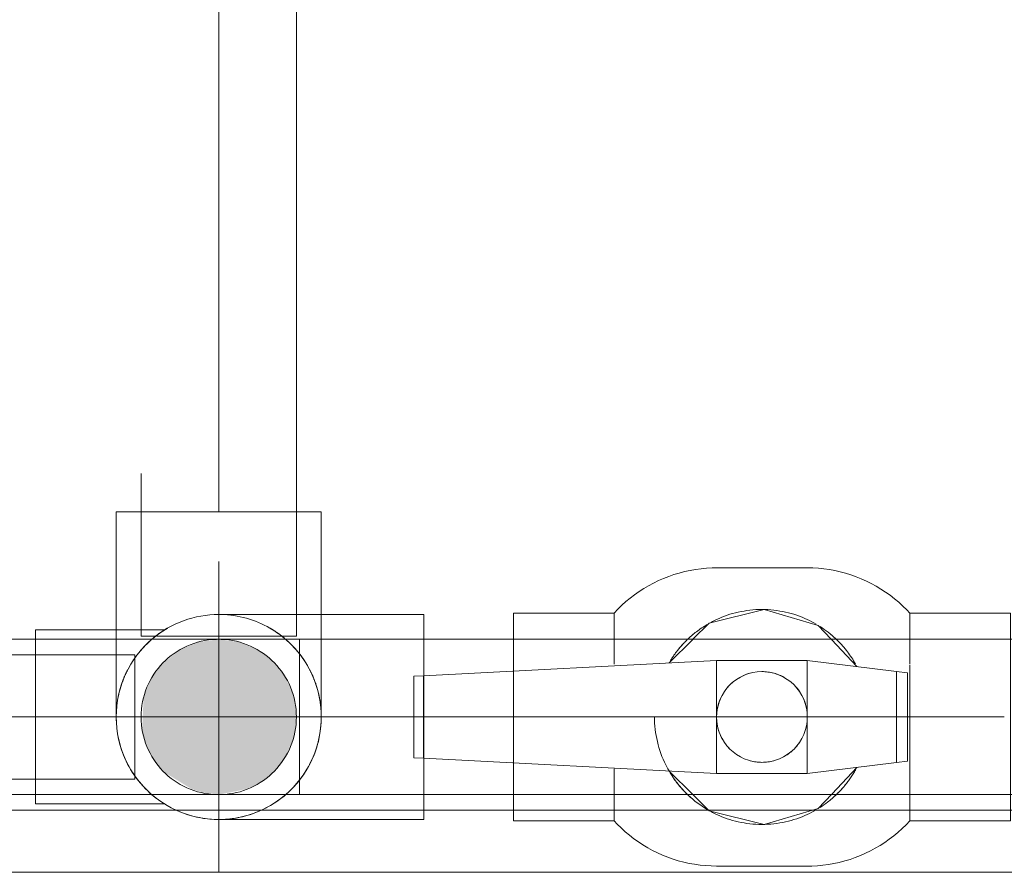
# Model space of a CAD drawing. Header units: millimetres. Extents: x -121 to 87583, y 4737 to 43333.
# Tile 48 of 61: x 49331 to 49490, y 35776 to 35913. Entities that reach past the tile are written whole.
import ezdxf

# ---------------------------------------------------------------- set-up
doc = ezdxf.new("R2010")
doc.units = ezdxf.units.MM
for name, pattern in [('ADSK_Осевая', [700, 500, -100, 0, -100]), ('ADSK_Скрыто', [300, 150, -150]), ('ADSK_Штриховая_ш3 п1_5', [225, 150, -75])]:
    doc.linetypes.add(name, pattern=pattern)
for name, color, linetype, lineweight in [('A-DETL-____-HDLN', 90, 'ADSK_Скрыто', 9), ('A-DETL-____-MBND', 5, 'ADSK_Штриховая_ш3 п1_5', 20), ('I-FURN-____-MCUT', 30, 'Continuous', 9), ('I-FURN-____-OTLN', 30, 'Continuous', 20), ('P-PIPE-____-CNTR', 3, 'ADSK_Осевая', 20), ('P-PIPE-____-OTLN', 3, 'Continuous', 20)]:
    doc.layers.add(name, color=color, linetype=linetype, lineweight=lineweight)

# ---------------------------------------------------------------- blocks, each defined once
blk = doc.blocks.new('Прямая форма - 83 new-608937-В_Этаж 01_Водопровод')
at = {"layer": 'I-FURN-____-MCUT', "color": 133}
for p, q in [((0, 0), (-3200, 0)), ((-3200, -10), (-10, -10))]:
    blk.add_line(p, q, dxfattribs=at)
blk = doc.blocks.new('Прямая форма - FU - 053-608938-В_Этаж 01_Водопровод')
blk.add_blockref('Прямая форма - 83 new-608937-В_Этаж 01_Водопровод', (0, 0))
blk = doc.blocks.new('83 new_ifc_RVT-1-В_Этаж 01_Водопровод')
at = {"layer": 'I-FURN-____-OTLN', "color": 9, "lineweight": 20, "rotation": 180}
blk.add_blockref('Прямая форма - FU - 053-608938-В_Этаж 01_Водопровод', (26710.28, 35775.83), dxfattribs=at)
blk = doc.blocks.new('VTp_744_0 Кран шаровой ППР - VTp_744_0-1604097-В_Этаж 01_Водопровод')
at = {"layer": 'A-DETL-____-HDLN', "color": 140}
for p, q in [((-40, 12.55), (-40, 7.43)), ((-23.8, 8.49), (-23.8, 12.55)), ((-11.13, 12.47), (-14.95, 8.7)), ((15.28, 8.12), (11.19, 12.46)), ((23.8, 12.55), (23.8, 8.49)), ((40, -12.52), (40, 12.55)), ((-7.3, 9.1), (-54.47, 6.63)), ((7.3, 9.1), (-7.3, 9.1)), ((-7.3, -9.1), (-7.3, 9.1)), ((7.3, 9.1), (7.3, -9.1)), ((21.66, 7.34), (7.3, 9.1)), ((23.8, 8.35), (23.8, 0)), ((-54.47, 6.63), (-56, 6.55)), ((-56, 6.55), (-56, -6.55)), ((-54.47, -6.63), (-54.47, 6.63)), ((21.66, -7.34), (21.66, 7.34)), ((23.4, 7.12), (21.66, 7.34)), ((23.4, -7.12), (23.4, 7.12)), ((23.8, 0), (23.8, -12.48)), ((-56, -6.55), (-54.47, -6.63)), ((-54.47, -6.63), (-7.3, -9.1)), ((-40, -7.43), (-40, -12.55)), ((7.3, -9.1), (21.66, -7.34)), ((21.66, -7.34), (23.4, -7.12)), ((-23.8, -12.55), (-23.8, -8.35)), ((-14.95, -8.7), (-11.13, -12.47)), ((-7.3, -9.1), (7.3, -9.1)), ((11.28, -12.37), (15.28, -8.12))]:
    blk.add_line(p, q, dxfattribs=at)
for radius, start, end in [(17.3, 133.0689, 140.2976), (17.3, 133.0689, 140.2976), (17.3, 39.2464, 46.9311), (17.3, 39.2464, 46.9311), (7.3, 360, 180), (7.3, 105, 180), (7.3, 60, 90), (7.3, 0, 45), (7.3, 180, 360), (7.3, 180, 225), (7.3, 345, 360), (7.3, 300, 330), (7.3, 255, 285), (17.3, 219.7024, 226.9311), (17.3, 219.7024, 226.9311), (17.3, 313.0689, 320.7536), (17.3, 313.0689, 320.7536)]:
    blk.add_arc((0, 0), radius, start, end, dxfattribs=at)
for points, knots in [([(-14.73, 9.06), (-14.32, 9.74), (-13.53, 10.85), (-12.62, 11.85), (-12.23, 12.24)], [-0.5215449, -0.5215449, -0.5215449, -0.5215449, -0.4, -0.3149297, -0.3149297, -0.3149297, -0.3149297]), ([(-12.01, -12.45), (-13.41, -11.1), (-16.19, -7.34), (-17.3, -2.68), (-17.3, 0)], [-0.7, -0.7, -0.7, -0.7, -0.4, 0, 0, 0, 0]), ([(15.08, -8.47), (14.57, -9.37), (13.68, -10.69), (12.62, -11.85), (12.23, -12.24)], [-0.5557633, -0.5557633, -0.5557633, -0.5557633, -0.4, -0.3149297, -0.3149297, -0.3149297, -0.3149297])]:
    blk.add_open_spline(points, degree=3, knots=knots, dxfattribs=at)
for points in [[(-12.03, 12.43), (-11.99, 12.47), (-11.95, 12.51), (-11.91, 12.55)], [(11.91, 12.55), (11.94, 12.52), (11.98, 12.48), (12.02, 12.44)], [(12.23, 12.24), (13.32, 11.15), (14.28, 9.89), (15.05, 8.53)], [(-12.23, -12.24), (-13.18, -11.29), (-14.02, -10.22), (-14.74, -9.06)]]:
    blk.add_open_spline(points, degree=3, dxfattribs=at)
at = {"layer": 'P-PIPE-____-OTLN', "color": 150}
for p, q in [((7.3, 24), (-7.3, 24)), ((-23.8, 16.7), (-40, 16.7)), ((-40, 16.7), (-40, 12.59)), ((-23.8, 12.59), (-23.8, 16.7)), ((40, 16.7), (23.8, 16.7)), ((23.8, 16.7), (23.8, 12.59)), ((40, 12.59), (40, 16.7)), ((-40, -12.59), (-40, -16.7)), ((-23.8, -16.7), (-23.8, -12.59)), ((23.8, -12.51), (23.8, -16.7)), ((40, -16.7), (40, -12.55)), ((-40, -16.7), (-23.8, -16.7)), ((23.8, -16.7), (40, -16.7)), ((-7.3, -24), (7.3, -24))]:
    blk.add_line(p, q, dxfattribs=at)
at = {"layer": 'P-PIPE-____-OTLN', "color": 150, "flags": 128}
for points in [[(-23.8, 16.7), (-23.19, 17.35), (-22.55, 17.97), (-21.89, 18.57), (-21.2, 19.14), (-20.49, 19.68), (-19.76, 20.19), (-19.01, 20.68), (-18.24, 21.13), (-17.46, 21.55), (-16.66, 21.94), (-15.84, 22.3), (-15.01, 22.62), (-14.17, 22.92), (-13.31, 23.17), (-12.45, 23.4), (-11.58, 23.59), (-10.7, 23.74), (-9.81, 23.86), (-8.93, 23.94), (-8.03, 23.99), (-7.3, 24)], [(7.3, 24), (8.19, 23.98), (9.08, 23.93), (9.97, 23.84), (10.85, 23.71), (11.73, 23.56), (12.6, 23.36), (13.46, 23.13), (14.31, 22.87), (15.16, 22.57), (15.98, 22.24), (16.8, 21.88), (17.6, 21.48), (18.38, 21.05), (19.15, 20.59), (19.89, 20.1), (20.62, 19.59), (21.32, 19.04), (22, 18.46), (22.66, 17.86), (23.3, 17.24), (23.8, 16.7)], [(11.16, 12.5), (9.05, 14.74), (0.33, 17.3), (-8.48, 15.08), (-11.1, 12.5)], [(-11.1, -12.5), (-8.48, -15.08), (0.33, -17.3), (9.05, -14.74), (11.25, -12.41)], [(-7.3, -24), (-8.19, -23.98), (-9.08, -23.93), (-9.97, -23.84), (-10.85, -23.71), (-11.73, -23.56), (-12.6, -23.36), (-13.46, -23.13), (-14.31, -22.87), (-15.16, -22.57), (-15.98, -22.24), (-16.8, -21.88), (-17.6, -21.48), (-18.38, -21.05), (-19.15, -20.59), (-19.89, -20.1), (-20.62, -19.59), (-21.32, -19.04), (-22, -18.46), (-22.66, -17.86), (-23.3, -17.24), (-23.8, -16.7)], [(23.8, -16.7), (23.19, -17.35), (22.55, -17.97), (21.89, -18.57), (21.2, -19.14), (20.49, -19.68), (19.76, -20.19), (19.01, -20.68), (18.24, -21.13), (17.46, -21.55), (16.66, -21.94), (15.84, -22.3), (15.01, -22.62), (14.17, -22.92), (13.31, -23.17), (12.45, -23.4), (11.58, -23.59), (10.7, -23.74), (9.81, -23.86), (8.93, -23.94), (8.03, -23.99), (7.3, -24)]]:
    blk.add_lwpolyline(points, dxfattribs=at)
at = {"layer": 'P-PIPE-____-OTLN', "color": 150}
for start, end in [(129.5142, 132.6283), (129.5142, 132.6283), (47.3717, 49.9517), (47.3717, 49.9517), (227.3717, 230.4858), (227.3717, 230.4858), (310.0483, 312.6283), (310.0483, 312.6283)]:
    blk.add_arc((0, 0), 17.3, start, end, dxfattribs=at)
for points, knots in [([(-7.3, 15.68), (-6.19, 16.22), (-4.46, 16.8), (-1.94, 17.22), (-0.01, 17.34), (1.92, 17.22), (4.45, 16.8), (6.18, 16.22), (7.3, 15.68)], [0, 0, 0, 0, 0.25, 0.375, 0.5, 0.625, 0.75, 1, 1, 1, 1]), ([(-11.87, 12.58), (-11.45, 12.98), (-10.47, 13.82), (-9.42, 14.53), (-8.82, 14.88)], [-0.2895462, -0.2895462, -0.2895462, -0.2895462, -0.2, -0.0907875, -0.0907875, -0.0907875, -0.0907875]), ([(11.97, -12.49), (11.52, -12.92), (10.67, -13.65), (9.77, -14.28), (9.36, -14.55)], [-0.2964504, -0.2964504, -0.2964504, -0.2964504, -0.2, -0.1242347, -0.1242347, -0.1242347, -0.1242347]), ([(7.3, -15.68), (6.18, -16.22), (4.45, -16.8), (1.92, -17.22), (-0.01, -17.34), (-1.94, -17.22), (-4.46, -16.8), (-6.19, -16.22), (-7.3, -15.68)], [0, 0, 0, 0, 0.25, 0.375, 0.5, 0.625, 0.75, 1, 1, 1, 1])]:
    blk.add_open_spline(points, degree=3, knots=knots, dxfattribs=at)
for points in [[(-8.2, 15.23), (-7.91, 15.39), (-7.6, 15.54), (-7.3, 15.68)], [(7.3, 15.68), (7.78, 15.46), (8.25, 15.22), (8.71, 14.95)], [(9.37, 14.55), (10.25, 13.97), (11.09, 13.32), (11.87, 12.58)], [(-8.82, -14.88), (-9.91, -14.24), (-10.93, -13.47), (-11.87, -12.58)], [(-7.3, -15.68), (-7.6, -15.54), (-7.91, -15.39), (-8.2, -15.23)], [(8.71, -14.95), (8.25, -15.22), (7.78, -15.46), (7.3, -15.68)]]:
    blk.add_open_spline(points, degree=3, dxfattribs=at)
blk = doc.blocks.new('ADSK_Полипропилен_Отвод - Универсальный-V48-В_Этаж 01_Водопровод')
at = {"layer": 'A-DETL-____-HDLN', "color": 140}
for p, q in [((29337.29, 35788.38), (29337.29, 35813.28)), ((29370.29, 35800.83), (29370.29, 35813.39)), ((29370.29, 35788.27), (29370.29, 35800.83))]:
    blk.add_line(p, q, dxfattribs=at)
for start, end in [(130.4091, 138.5199), (141.2798, 148.9897), (158.8799, 180), (202.1784, 229.5909)]:
    blk.add_arc((29337.29, 35800.83), 16.5, start, end, dxfattribs=at)
at = {"layer": 'P-PIPE-____-OTLN', "color": 150}
for p, q in [((29370.29, 35817.33), (29337.29, 35817.33)), ((29337.29, 35813.33), (29337.29, 35817.33)), ((29370.29, 35813.43), (29370.29, 35817.33)), ((29337.29, 35784.33), (29337.29, 35788.33)), ((29370.29, 35784.33), (29370.29, 35788.24)), ((29337.29, 35784.33), (29370.29, 35784.33))]:
    blk.add_line(p, q, dxfattribs=at)
for start, end in [(90, 130.2363), (229.7637, 270)]:
    blk.add_arc((29337.29, 35800.83), 16.5, start, end, dxfattribs=at)
blk = doc.blocks.new('ADSK_Полипропилен_Отвод - Универсальный-V63-В_Этаж 01_Водопровод')
at = {"layer": 'A-DETL-____-HDLN', "color": 140}
for p, q in [((29353.79, 35800.83), (29353.79, 35817.28)), ((29320.79, 35814.78), (29320.79, 35800.83)), ((29324.79, 35800.83), (29349.79, 35800.83))]:
    blk.add_line(p, q, dxfattribs=at)
at = {"layer": 'A-DETL-____-HDLN', "color": 140, "flags": 128}
for points in [[(29322.82, 35792.9), (29322.52, 35793.48), (29322.23, 35794.08), (29321.98, 35794.69), (29321.74, 35795.3), (29321.53, 35795.93), (29321.35, 35796.56), (29321.19, 35797.2), (29321.06, 35797.85), (29320.95, 35798.5), (29320.87, 35799.16), (29320.82, 35799.82), (29320.79, 35800.47)], [(29353.79, 35800.83), (29353.78, 35800.17), (29353.74, 35799.51), (29353.67, 35798.86), (29353.58, 35798.2), (29353.46, 35797.55), (29353.32, 35796.91), (29353.15, 35796.27), (29352.95, 35795.64), (29352.73, 35795.02), (29352.49, 35794.41), (29352.22, 35793.8), (29351.92, 35793.21)], [(29325.12, 35789.69), (29324.69, 35790.18), (29324.27, 35790.69), (29323.88, 35791.22), (29323.5, 35791.77)], [(29351.27, 35792.07), (29350.91, 35791.51), (29350.52, 35790.98), (29350.12, 35790.46), (29349.69, 35789.95)], [(29328.12, 35787.11), (29327.58, 35787.49), (29327.05, 35787.89), (29326.54, 35788.31), (29326.05, 35788.75)], [(29348.3, 35788.54), (29347.8, 35788.11), (29347.28, 35787.7), (29346.75, 35787.31), (29346.2, 35786.95)], [(29345.07, 35786.28), (29344.48, 35785.98), (29343.88, 35785.7), (29343.27, 35785.45), (29342.65, 35785.23), (29342.02, 35785.02), (29341.38, 35784.85), (29340.74, 35784.7), (29340.09, 35784.57), (29339.44, 35784.47), (29338.78, 35784.4), (29338.13, 35784.35), (29337.47, 35784.33)]]:
    blk.add_lwpolyline(points, dxfattribs=at)
at = {"layer": 'A-DETL-____-HDLN', "color": 140}
for radius, start, end in [(16.5, 60, 88.6764), (16.5, 50.0475, 60), (16.5, 130.4091, 229.5909), (12.5, 91.7471, 180), (12.5, 0, 88.2529), (16.5, 45, 49.4799), (16.5, 310.5201, 45), (12.5, 180, 268.2529), (12.5, 271.7471, 0), (16.5, 271.3236, 309.9525)]:
    blk.add_arc((29337.29, 35800.83), radius, start, end, dxfattribs=at)
for points in [[(29347.94, 35813.43), (29347.7, 35813.63), (29347.21, 35814.03), (29346.41, 35814.59), (29345.84, 35814.94), (29345.55, 35815.11)], [(29348.64, 35812.8), (29348.46, 35812.98), (29348.26, 35813.15), (29348.07, 35813.32)]]:
    blk.add_open_spline(points, degree=3, dxfattribs=at)
for points, knots in [([(29326.63, 35813.43), (29326.39, 35813.22), (29325.93, 35812.81), (29325.28, 35812.15), (29324.48, 35811.26), (29323.8, 35810.36), (29323.36, 35809.68), (29323.24, 35809.48)], [0.3928571, 0.3928571, 0.3928571, 0.3928571, 0.4285714, 0.4642857, 0.5, 0.5714286, 0.6007777, 0.6007777, 0.6007777, 0.6007777]), ([(29351.34, 35809.48), (29351.22, 35809.68), (29350.93, 35810.12), (29350.45, 35810.79), (29349.9, 35811.48), (29349.3, 35812.15), (29348.87, 35812.59), (29348.64, 35812.8)], [0.3992223, 0.3992223, 0.3992223, 0.3992223, 0.4285714, 0.4642857, 0.5, 0.5357143, 0.5714286, 0.5714286, 0.5714286, 0.5714286]), ([(29322.61, 35808.38), (29322.4, 35807.96), (29322, 35807.1), (29321.69, 35806.22), (29321.55, 35805.78)], [0.6542456, 0.6542456, 0.6542456, 0.6542456, 0.7142857, 0.7758694, 0.7758694, 0.7758694, 0.7758694]), ([(29353.03, 35805.78), (29352.89, 35806.22), (29352.57, 35807.1), (29352.18, 35807.96), (29351.96, 35808.38)], [0.2241306, 0.2241306, 0.2241306, 0.2241306, 0.2857143, 0.3457544, 0.3457544, 0.3457544, 0.3457544]), ([(29321.24, 35804.66), (29321.19, 35804.44), (29320.91, 35803.17), (29320.79, 35801.88), (29320.79, 35800.83)], [0.8271005, 0.8271005, 0.8271005, 0.8271005, 0.8571429, 1, 1, 1, 1]), ([(29353.79, 35800.83), (29353.79, 35801.88), (29353.67, 35803.17), (29353.39, 35804.44), (29353.34, 35804.66)], [0, 0, 0, 0, 0.1428571, 0.1728995, 0.1728995, 0.1728995, 0.1728995])]:
    blk.add_open_spline(points, degree=3, knots=knots, dxfattribs=at)
at = {"layer": 'A-DETL-____-MBND', "color": 150}
for p, q in [((29320.79, 35833.83), (29320.79, 35814.83)), ((29337.29, 35833.83), (29320.79, 35833.83)), ((29353.79, 35833.83), (29337.29, 35833.83)), ((29353.79, 35817.33), (29353.79, 35833.83))]:
    blk.add_line(p, q, dxfattribs=at)
at = {"layer": 'A-DETL-____-MBND', "color": 150, "flags": 128}
blk.add_lwpolyline([(29337.47, 35784.33), (29336.81, 35784.34), (29336.15, 35784.37), (29335.49, 35784.43), (29334.84, 35784.51), (29334.19, 35784.63), (29333.54, 35784.76), (29332.9, 35784.93), (29332.27, 35785.11), (29331.64, 35785.33), (29331.03, 35785.56), (29330.42, 35785.83), (29329.83, 35786.11), (29329.25, 35786.42)], dxfattribs=at)
at = {"layer": 'A-DETL-____-MBND', "color": 150}
blk.add_open_spline([(29329.02, 35815.11), (29328.73, 35814.94), (29328.17, 35814.59), (29327.37, 35814.03), (29326.87, 35813.63), (29326.63, 35813.43)], degree=3, dxfattribs=at)

msp = doc.modelspace()

# ---------------------------------------------------------------- hatches: boundary and pattern name
at = {"layer": 'P-PIPE-____-OTLN'}
msp.add_hatch(color=256, dxfattribs=at).paths.add_polyline_path([(49363.42, 35788.33), (49367.76, 35789.21), (49369.67, 35790.01), (49372.25, 35791.99), (49374.24, 35794.58), (49375.49, 35797.6), (49375.92, 35800.83), (49375.49, 35804.07), (49374.24, 35807.08), (49372.25, 35809.67), (49369.67, 35811.66), (49366.65, 35812.9), (49363.42, 35813.33), (49360.18, 35812.9), (49357.17, 35811.66), (49354.3, 35809.31), (49352.59, 35807.08), (49351.34, 35804.07), (49351.12, 35799.27), (49351.34, 35797.6), (49352.59, 35794.58), (49354.58, 35791.99), (49359.08, 35789.21), (49360.94, 35788.66)])

# ---------------------------------------------------------------- linework, layer by layer
at = {"layer": 'A-DETL-____-HDLN', "color": 140}
for p, q in [((49375.92, 35813.83), (49375.92, 35817.28)), ((49350.92, 35814.76), (49350.92, 35813.83)), ((49333.92, 35814.2), (49333.92, 35800.83)), ((49350.92, 35813.83), (49353.32, 35813.83)), ((49353.48, 35813.83), (49375.92, 35813.83)), ((49376.42, 35813.33), (49376.42, 35788.33)), ((49410.84, 35788.33), (49410.84, 35813.33)), ((49349.92, 35810.83), (49029.09, 35810.83)), ((49349.92, 35790.83), (49349.92, 35810.83)), ((49333.92, 35800.83), (49333.92, 35787.42)), ((49029.09, 35790.83), (49349.92, 35790.83))]:
    msp.add_line(p, q, dxfattribs=at)
for radius, start, end in [(16.5, 60, 88.6764), (16.5, 50.0475, 60), (16.5, 130.4091, 180), (12.5, 91.7471, 180), (12.5, 0, 88.2529), (16.5, 45, 49.4799), (16.5, 0, 45), (16.5, 180, 229.5909), (12.5, 180, 268.2529), (12.5, 271.7471, 0), (16.5, 310.5201, 0), (16.5, 271.3236, 309.9525)]:
    msp.add_arc((49363.42, 35800.83), radius, start, end, dxfattribs=at)
at = {"layer": 'A-DETL-____-MBND', "color": 150}
for p, q in [((49350.92, 41915.03), (49350.92, 35814.81)), ((49375.92, 35817.33), (49375.92, 41915.03)), ((49363.42, 35833.83), (49363.42, 41895.03))]:
    msp.add_line(p, q, dxfattribs=at)
at = {"layer": 'P-PIPE-____-CNTR', "color": 150}
for p, q in [((49363.42, 35775.83), (49363.42, 35825.83)), ((49363.42, 35775.83), (49363.42, 35825.83)), ((49338.42, 35800.83), (49388.42, 35800.83)), ((49338.42, 35800.83), (49388.42, 35800.83))]:
    msp.add_line(p, q, dxfattribs=at)
at = {"layer": 'P-PIPE-____-CNTR', "color": 220}
for p, q in [((49350.92, 35800.83), (49328.86, 35800.83)), ((49489.84, 35800.83), (49375.92, 35800.83))]:
    msp.add_line(p, q, dxfattribs=at)
at = {"layer": 'P-PIPE-____-OTLN', "color": 150}
for p, q in [((49349.92, 35814.83), (49333.92, 35814.83)), ((49333.92, 35814.83), (49333.92, 35814.22)), ((49354.65, 35814.83), (49349.92, 35814.83)), ((49333.92, 35787.4), (49333.92, 35786.83)), ((49333.92, 35786.83), (49349.92, 35786.83)), ((49349.92, 35786.83), (49354.65, 35786.83))]:
    msp.add_line(p, q, dxfattribs=at)
at = {"layer": 'P-PIPE-____-OTLN', "color": 220}
for p, q in [((49501.55, 35813.33), (49308.86, 35813.33)), ((49308.86, 35788.33), (49505.84, 35788.33))]:
    msp.add_line(p, q, dxfattribs=at)
at = {"layer": 'P-PIPE-____-OTLN', "color": 150}
for start, end in [(90, 130.2363), (229.7637, 270)]:
    msp.add_arc((49363.42, 35800.83), 16.5, start, end, dxfattribs=at)

# ---------------------------------------------------------------- block references
at = {"lineweight": 9}
msp.add_blockref('83 new_ifc_RVT-1-В_Этаж 01_Водопровод', (20026.13, 0), dxfattribs=at)
at = {"layer": 'A-DETL-____-HDLN', "color": 140}
for name, p in [('ADSK_Полипропилен_Отвод - Универсальный-V63-В_Этаж 01_Водопровод', (20026.13, 0)), ('VTp_744_0 Кран шаровой ППР - VTp_744_0-1604097-В_Этаж 01_Водопровод', (49450.84, 35800.83)), ('ADSK_Полипропилен_Отвод - Универсальный-V48-В_Этаж 01_Водопровод', (20026.13, 0))]:
    msp.add_blockref(name, p, dxfattribs=at)

doc.saveas('drawing.dxf')
